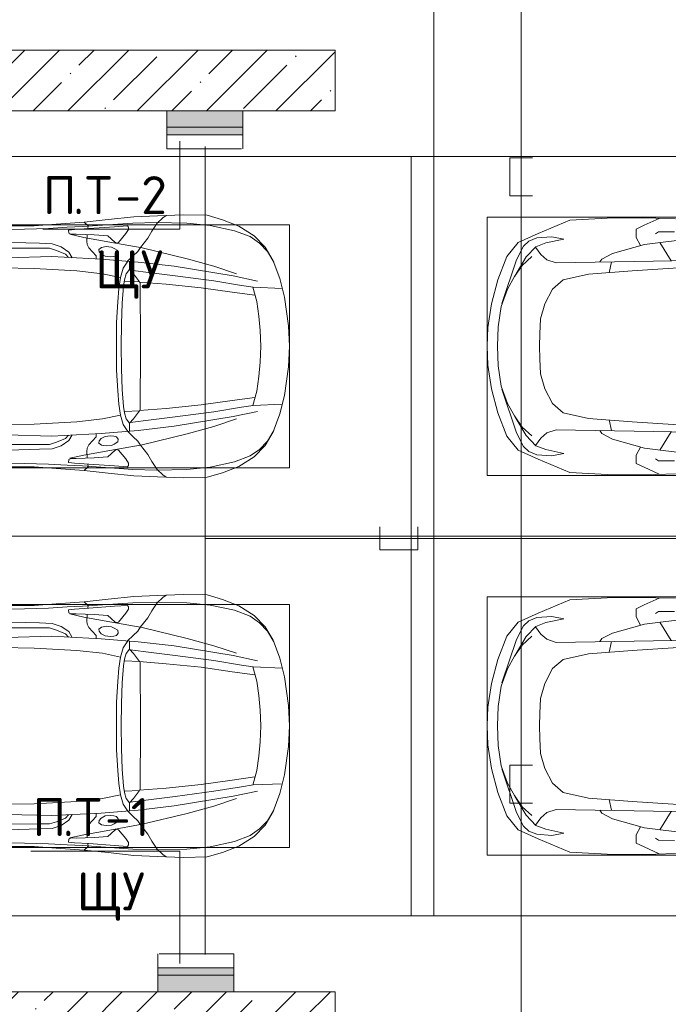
# Model space of a CAD drawing. Header units: millimetres. Extents: x -32229 to 169101, y -13689 to 125138.
# Tile 24 of 256: x -3241 to 1028, y 59167 to 65651. Entities that reach past the tile are written whole.
import ezdxf

# ---------------------------------------------------------------- set-up
doc = ezdxf.new("R2010")
doc.units = ezdxf.units.MM
for name, color, linetype, lineweight in [('A-____-NOTE-TEXT', 5, 'Continuous', 18), ('A-DETL-____-THIN', 7, 'Continuous', 9), ('A-DETL-GENF-OTLN', 7, 'Continuous', 18), ('A-FLOR-____-OTLN', 7, 'Continuous', 18), ('A-WALL-____-MCUT', 7, 'Continuous', 40), ('A-WALL-____-PATT', 7, 'Continuous', 40), ('C-PRKG-____-OTLN', 7, 'Continuous', 18), ('G-____-____-TEXT', 7, 'Continuous', 9)]:
    doc.layers.add(name, color=color, linetype=linetype, lineweight=lineweight)
doc.layers.add('A-DETL-____-OTLN', color=7, linetype='Continuous', lineweight=9, true_color=0x00a600)
doc.styles.add('ISOCPEUR', font='isocpeur.ttf', dxfattribs={"height": 250})
pattern_1 = [(45, (0, 0), (-228.0985, 228.0985), []), (45, (228.1, 0), (-228.0985, 228.0985), [403.225, -80.645, 6.706, -73.939])]

# ---------------------------------------------------------------- blocks, each defined once
blk = doc.blocks.new('АР_Машиноместо - 5300x2500_С-V8--01 ЭМ')
at = {"layer": 'A-DETL-GENF-OTLN', "color": 253, "lineweight": 13, "true_color": 0xaaaaaa}
for p, q in [((1250, 4800), (1126.4, 4794.1)), ((1250, 4800), (1373.6, 4794.1)), ((970.2, 4771.8), (812.7, 4729.4)), ((1126.4, 4794.1), (970.2, 4771.8)), ((1373.6, 4794.1), (1529.8, 4771.8)), ((1529.8, 4771.8), (1687.3, 4729.4)), ((659.1, 4669.9), (565.9, 4595.1)), ((812.7, 4729.4), (659.1, 4669.9)), ((680.7, 4606.5), (967, 4703.6)), ((988.2, 4706.7), (873.9, 4665.1)), ((1122.2, 4726.4), (988.2, 4706.7)), ((1250, 4731.7), (1122.2, 4726.4)), ((1250, 4731.7), (1377.8, 4726.4)), ((1377.8, 4726.4), (1511.8, 4706.7)), ((1511.8, 4706.7), (1626.1, 4665.1)), ((1819.3, 4606.5), (1533, 4703.6)), ((1687.3, 4729.4), (1840.9, 4669.9)), ((1840.9, 4669.9), (1934.1, 4595.1)), ((590.7, 4560.1), (680.7, 4606.5)), ((788.5, 4617.7), (661.8, 4543.1)), ((791.3, 4619.7), (717.1, 4568.9)), ((873.9, 4665.1), (791.3, 4619.7)), ((1626.1, 4665.1), (1708.7, 4619.7)), ((1708.7, 4619.7), (1782.9, 4568.9)), ((1711.5, 4617.7), (1838.2, 4543.1)), ((1909.3, 4560.1), (1819.3, 4606.5)), ((565.9, 4595.1), (507.1, 4462.6)), ((557.5, 4525.7), (590.7, 4560.1)), ((661.8, 4543.1), (594.6, 4479.3)), ((717.1, 4568.9), (659.6, 4505.3)), ((1782.9, 4568.9), (1840.4, 4505.3)), ((1838.2, 4543.1), (1905.4, 4479.3)), ((1942.5, 4525.7), (1909.3, 4560.1)), ((1934.1, 4595.1), (1992.9, 4462.6)), ((536.4, 4471.4), (557.5, 4525.7)), ((594.6, 4479.3), (569.5, 4413.1)), ((645, 4445.5), (597.3, 4481.4)), ((1855, 4445.5), (1902.7, 4481.4)), ((1905.4, 4479.3), (1930.5, 4413.1)), ((1963.6, 4471.4), (1942.5, 4525.7)), ((507.1, 4462.6), (419.6, 4254.2)), ((528.4, 4374.7), (536.4, 4471.4)), ((569.5, 4413.1), (543.7, 4295.1)), ((679.6, 4406.3), (645, 4445.5)), ((872.7, 4370.2), (970.5, 4419.3)), ((970.5, 4419.3), (1069.6, 4447.3)), ((1069.6, 4447.3), (1167.1, 4453.2)), ((1167.1, 4453.2), (1250, 4453.9)), ((1332.9, 4453.2), (1250, 4453.9)), ((1430.4, 4447.3), (1332.9, 4453.2)), ((1529.5, 4419.3), (1430.4, 4447.3)), ((1627.3, 4370.2), (1529.5, 4419.3)), ((1820.4, 4406.3), (1855, 4445.5)), ((1930.5, 4413.1), (1956.3, 4295.1)), ((1971.6, 4374.7), (1963.6, 4471.4)), ((1992.9, 4462.6), (2080.4, 4254.2)), ((543.7, 4295.1), (528.4, 4374.7)), ((699.7, 4345.5), (679.6, 4406.3)), ((689.3, 3705.5), (699.7, 4345.5)), ((812.5, 4298.9), (872.7, 4370.2)), ((1687.5, 4298.9), (1627.3, 4370.2)), ((1800.3, 4345.5), (1820.4, 4406.3)), ((1810.7, 3705.5), (1800.3, 4345.5)), ((1956.3, 4295.1), (1971.6, 4374.7)), ((774.4, 4132.9), (812.5, 4298.9)), ((1725.6, 4132.9), (1687.5, 4298.9)), ((419.6, 4254.2), (403.4, 3968)), ((2080.4, 4254.2), (2096.6, 3968)), ((752.2, 3845.6), (774.4, 4132.9)), ((1747.8, 3845.6), (1725.6, 4132.9)), ((638.7, 3975.4), (675.2, 4045.5)), ((675.2, 4045.5), (694.6, 4057.6)), ((1824.8, 4045.5), (1805.4, 4057.6)), ((1861.3, 3975.4), (1824.8, 4045.5)), ((403.4, 3968), (405.6, 3688.5)), ((578.7, 3762.9), (638.7, 3975.4)), ((1921.3, 3762.9), (1861.3, 3975.4)), ((2096.6, 3968), (2094.4, 3688.5)), ((731.2, 3507.6), (752.2, 3845.6)), ((1768.8, 3507.6), (1747.8, 3845.6)), ((408.2, 3667), (453.1, 3766.3)), ((453.1, 3766.3), (478.4, 3819.3)), ((478.4, 3819.3), (532.5, 3818.1)), ((530.9, 3374.8), (578.7, 3762.9)), ((532.5, 3818.1), (585.5, 3790.5)), ((1967.5, 3818.1), (1914.5, 3790.5)), ((1969.1, 3374.8), (1921.3, 3762.9)), ((2021.6, 3819.3), (1967.5, 3818.1)), ((2046.9, 3766.3), (2021.6, 3819.3)), ((2091.8, 3667), (2046.9, 3766.3)), ((678.7, 3159.5), (689.3, 3705.5)), ((1821.3, 3159.5), (1810.7, 3705.5)), ((405.6, 3688.5), (409.5, 3560)), ((495.5, 3566.1), (496.8, 3671.6)), ((496.8, 3671.6), (510.1, 3691.5)), ((687.1, 3588.8), (566.5, 3663.9)), ((1812.9, 3588.8), (1933.5, 3663.9)), ((2003.2, 3671.6), (1989.9, 3691.5)), ((2004.5, 3566.1), (2003.2, 3671.6)), ((2094.4, 3688.5), (2090.5, 3560))]:
    blk.add_line(p, q, dxfattribs=at)
at = {"layer": 'A-DETL-GENF-OTLN', "color": 254, "lineweight": 13, "true_color": 0xd4d4d4}
for p, q in [((694.6, 3980.4), (765.1, 3996.8)), ((1805.4, 3980.4), (1734.9, 3996.8))]:
    blk.add_line(p, q, dxfattribs=at)
at = {"layer": 'C-PRKG-____-OTLN', "color": 253, "lineweight": 13, "true_color": 0xaaaaaa}
for p, q in [((2500, 5300), (0, 5300)), ((0, 0), (0, 5300)), ((2500, 0), (2500, 5300)), ((400, 4800), (2100, 4800)), ((400, 500), (400, 4800)), ((2100, 500), (2100, 4800))]:
    blk.add_line(p, q, dxfattribs=at)
blk = doc.blocks.new('АР_Машиноместо - 4900x2400_М__5300х2500_-V11--01 ЭМ')
at = {"layer": 'A-DETL-GENF-OTLN', "color": 254, "lineweight": 13, "true_color": 0xd4d4d4}
for p, q in [((477.8, -2754.7), (483.3, -2571.4)), ((564.4, -2580.5), (571.6, -2853.3)), ((1935.6, -2580.5), (1928.4, -2853.3)), ((2022.2, -2754.7), (2016.7, -2571.4)), ((733.8, -2606.7), (737.8, -2818.3)), ((1766.2, -2606.7), (1762.2, -2818.3)), ((473.9, -2913.7), (477.8, -2754.7)), ((2026.1, -2913.7), (2022.2, -2754.7)), ((737.8, -2818.3), (752.8, -3099)), ((1762.2, -2818.3), (1747.2, -3099)), ((466.3, -3036.3), (473.9, -2913.7)), ((571.6, -2853.3), (575.7, -2937.4)), ((1928.4, -2853.3), (1924.3, -2937.4)), ((2033.7, -3036.3), (2026.1, -2913.7)), ((575.7, -2937.4), (595.2, -2997.9)), ((1924.3, -2937.4), (1904.8, -2997.9)), ((462, -3136.6), (466.3, -3036.3)), ((595.2, -2997.9), (629, -3048.1)), ((1904.8, -2997.9), (1871, -3048.1)), ((2038, -3136.6), (2033.7, -3036.3)), ((512.5, -3053.2), (532.7, -3145.9)), ((629, -3048.1), (666.7, -3069.7)), ((752.8, -3099), (771.7, -3268.5)), ((1747.2, -3099), (1728.3, -3268.5)), ((1871, -3048.1), (1833.3, -3069.7)), ((1987.5, -3053.2), (1967.3, -3145.9)), ((439.5, -3468.5), (462, -3136.6)), ((532.7, -3145.9), (564, -3316.2)), ((1967.3, -3145.9), (1936, -3316.2)), ((2060.5, -3468.5), (2038, -3136.6)), ((771.7, -3268.5), (797.1, -3388.2)), ((1728.3, -3268.5), (1702.9, -3388.2)), ((564, -3316.2), (602.3, -3530.2)), ((957.1, -3368.9), (870, -3377.1)), ((1093.5, -3360.7), (957.1, -3368.9)), ((1250, -3360.7), (1093.5, -3360.7)), ((1250, -3360.7), (1406.5, -3360.7)), ((1406.5, -3360.7), (1542.9, -3368.9)), ((1542.9, -3368.9), (1630, -3377.1)), ((1936, -3316.2), (1897.7, -3530.2)), ((734.6, -3405.8), (688.5, -3435.5)), ((797.1, -3388.2), (734.6, -3405.8)), ((870, -3377.1), (797.1, -3388.2)), ((1630, -3377.1), (1702.9, -3388.2)), ((1702.9, -3388.2), (1765.4, -3405.8)), ((1765.4, -3405.8), (1811.5, -3435.5)), ((434.2, -3623.7), (439.5, -3468.5)), ((749.1, -3450.8), (765.5, -3589.1)), ((1750.9, -3450.8), (1734.5, -3589.1)), ((2065.8, -3623.7), (2060.5, -3468.5)), ((602.3, -3530.2), (673.6, -3827.1)), ((695.7, -3502.8), (723.2, -3741.5)), ((1804.3, -3502.8), (1776.8, -3741.5)), ((1897.7, -3530.2), (1826.4, -3827.1)), ((438.6, -3823.4), (434.2, -3623.7)), ((765.5, -3589.1), (785.7, -3746.6)), ((1734.5, -3589.1), (1714.3, -3746.6)), ((2061.4, -3823.4), (2065.8, -3623.7)), ((723.2, -3741.5), (786.9, -4128.3)), ((785.7, -3746.6), (819.4, -4000.8)), ((1714.3, -3746.6), (1680.6, -4000.8)), ((1776.8, -3741.5), (1713.1, -4128.3)), ((454.7, -3976.8), (438.6, -3823.4)), ((2045.3, -3976.8), (2061.4, -3823.4)), ((673.6, -3827.1), (722.7, -4001.8)), ((1826.4, -3827.1), (1777.3, -4001.8)), ((488.6, -4138.1), (454.7, -3976.8)), ((722.7, -4001.8), (771.7, -4149.8)), ((819.4, -4000.8), (849, -4182.8)), ((1680.6, -4000.8), (1651, -4182.8)), ((1777.3, -4001.8), (1728.3, -4149.8)), ((2011.4, -4138.1), (2045.3, -3976.8)), ((527.8, -4239.8), (488.6, -4138.1)), ((786.9, -4128.3), (821.1, -4289.8)), ((1713.1, -4128.3), (1678.9, -4289.8)), ((1972.2, -4239.8), (2011.4, -4138.1)), ((849, -4182.8), (861.2, -4260.3)), ((1651, -4182.8), (1638.8, -4260.3)), ((571.5, -4303.1), (527.8, -4239.8)), ((1928.5, -4303.1), (1972.2, -4239.8)), ((625, -4354.8), (571.5, -4303.1)), ((1875, -4354.8), (1928.5, -4303.1)), ((696.3, -4395.8), (625, -4354.8)), ((1803.7, -4395.8), (1875, -4354.8))]:
    blk.add_line(p, q, dxfattribs=at)
at = {"layer": 'A-DETL-GENF-OTLN', "color": 253, "lineweight": 13, "true_color": 0xaaaaaa}
for p, q in [((604.4, -2850.8), (603.5, -2534.3)), ((1895.6, -2850.8), (1896.5, -2534.3)), ((456.1, -2818.3), (456.8, -2613.6)), ((667.8, -2638.3), (659.3, -2936)), ((1832.2, -2638.3), (1840.7, -2936)), ((2043.9, -2818.3), (2043.2, -2613.6)), ((446, -2964.8), (456.1, -2818.3)), ((604.4, -2919.4), (604.4, -2850.8)), ((1895.6, -2919.4), (1895.6, -2850.8)), ((2054, -2964.8), (2043.9, -2818.3)), ((432.8, -3149.3), (446, -2964.8)), ((618.7, -2966.7), (604.4, -2919.4)), ((643.6, -3024.6), (618.7, -2966.7)), ((659.3, -2936), (676.4, -3260.1)), ((1840.7, -2936), (1823.6, -3260.1)), ((1856.4, -3024.6), (1881.3, -2966.7)), ((1881.3, -2966.7), (1895.6, -2919.4)), ((2067.2, -3149.3), (2054, -2964.8)), ((485.6, -3046.1), (480.8, -3085)), ((504.5, -3046.6), (485.6, -3046.1)), ((512.2, -3061.4), (504.5, -3046.6)), ((665.1, -3046.1), (643.6, -3024.6)), ((1834.9, -3046.1), (1856.4, -3024.6)), ((1987.8, -3061.4), (1995.5, -3046.6)), ((1995.5, -3046.6), (2014.4, -3046.1)), ((2014.4, -3046.1), (2019.2, -3085)), ((480.8, -3085), (474.8, -3179.9)), ((510.9, -3094.6), (512.2, -3061.4)), ((515.3, -3213.7), (510.9, -3094.6)), ((1984.7, -3213.7), (1989.1, -3094.6)), ((1989.1, -3094.6), (1987.8, -3061.4)), ((2019.2, -3085), (2025.2, -3179.9)), ((415.7, -3305.9), (432.8, -3149.3)), ((456.9, -3174.2), (432.9, -3148.3)), ((475.2, -3173.5), (456.9, -3174.2)), ((558.4, -3165.4), (513.6, -3168)), ((579.5, -3167.7), (558.4, -3165.4)), ((601.7, -3179.4), (579.5, -3167.7)), ((1898.3, -3179.4), (1920.5, -3167.7)), ((1920.5, -3167.7), (1941.6, -3165.4)), ((1941.6, -3165.4), (1986.4, -3168)), ((2024.8, -3173.5), (2043.1, -3174.2)), ((2043.1, -3174.2), (2067.1, -3148.3)), ((2084.3, -3305.9), (2067.1, -3148.3)), ((474.8, -3179.9), (462.2, -3347.3)), ((522.2, -3303.2), (515.3, -3213.7)), ((654.5, -3228.1), (601.7, -3179.4)), ((674.6, -3227.6), (654.5, -3228.1)), ((1825.4, -3227.6), (1845.5, -3228.1)), ((1845.5, -3228.1), (1898.3, -3179.4)), ((1977.8, -3303.2), (1984.7, -3213.7)), ((2025.2, -3179.9), (2037.8, -3347.3)), ((397.1, -3474.2), (415.7, -3305.9)), ((564.6, -3349.7), (522.2, -3303.2)), ((599.8, -3262.3), (593.6, -3292.5)), ((593.6, -3292.5), (597.1, -3327.4)), ((612.1, -3245.7), (599.8, -3262.3)), ((626.8, -3246.1), (612.1, -3245.7)), ((643.2, -3259.9), (626.8, -3246.1)), ((657.2, -3286.3), (643.2, -3259.9)), ((661.1, -3321.2), (657.2, -3286.3)), ((676.4, -3260.1), (695.7, -3502.8)), ((1823.6, -3260.1), (1804.3, -3502.8)), ((1838.9, -3321.2), (1842.8, -3286.3)), ((1842.8, -3286.3), (1856.8, -3259.9)), ((1856.8, -3259.9), (1873.2, -3246.1)), ((1873.2, -3246.1), (1887.9, -3245.7)), ((1887.9, -3245.7), (1900.2, -3262.3)), ((1900.2, -3262.3), (1906.4, -3292.5)), ((1906.4, -3292.5), (1902.9, -3327.4)), ((1935.4, -3349.7), (1977.8, -3303.2)), ((2102.9, -3474.2), (2084.3, -3305.9)), ((462.2, -3347.3), (456.6, -3434.5)), ((569.7, -3360.7), (564.6, -3349.7)), ((566.8, -3375.1), (569.7, -3360.7)), ((597.1, -3327.4), (605.2, -3346.8)), ((605.2, -3346.8), (620, -3369.3)), ((620, -3369.3), (638.7, -3372.5)), ((638.7, -3372.5), (654.1, -3360.7)), ((654.1, -3360.7), (658.7, -3344.5)), ((658.7, -3344.5), (661.1, -3321.2)), ((1841.3, -3344.5), (1838.9, -3321.2)), ((1845.9, -3360.7), (1841.3, -3344.5)), ((1861.3, -3372.5), (1845.9, -3360.7)), ((1880, -3369.3), (1861.3, -3372.5)), ((1894.8, -3346.8), (1880, -3369.3)), ((1902.9, -3327.4), (1894.8, -3346.8)), ((1930.3, -3360.7), (1935.4, -3349.7)), ((1933.2, -3375.1), (1930.3, -3360.7)), ((2037.8, -3347.3), (2043.4, -3434.5)), ((456.6, -3434.5), (466.2, -3441.1)), ((481.5, -3439.1), (508, -3422.8)), ((508, -3422.8), (566.8, -3375.1)), ((690.2, -3433.7), (654.7, -3470.4)), ((773, -3424.2), (744.1, -3447.2)), ((811.1, -3414.8), (773, -3424.2)), ((853.3, -3407.2), (811.1, -3414.8)), ((825.6, -3512.1), (821, -3413)), ((965.3, -3397.8), (853.3, -3407.2)), ((1102.5, -3394.3), (965.3, -3397.8)), ((1250, -3391.3), (1102.5, -3394.3)), ((1250, -3391.3), (1397.5, -3394.3)), ((1397.5, -3394.3), (1534.7, -3397.8)), ((1534.7, -3397.8), (1646.7, -3407.2)), ((1646.7, -3407.2), (1688.9, -3414.8)), ((1674.4, -3512.1), (1679, -3413)), ((1688.9, -3414.8), (1727, -3424.2)), ((1727, -3424.2), (1755.7, -3447)), ((1809.8, -3433.7), (1845.3, -3470.4)), ((1992, -3422.8), (1933.2, -3375.1)), ((2018.5, -3439.1), (1992, -3422.8)), ((2043.4, -3434.5), (2033.8, -3441.1)), ((390.2, -3630), (397.1, -3474.2)), ((466.2, -3441.1), (481.5, -3439.1)), ((624.9, -3501.2), (598.3, -3518.6)), ((654.7, -3470.4), (624.9, -3501.2)), ((744.1, -3447.2), (691.3, -3447.2)), ((744.3, -3447), (773.2, -3472.4)), ((773.2, -3472.4), (825.6, -3512.1)), ((1726.8, -3472.4), (1674.4, -3512.1)), ((1755.7, -3447), (1726.8, -3472.4)), ((1755.7, -3447.2), (1808.7, -3447.2)), ((1845.3, -3470.4), (1875.1, -3501.2)), ((1875.1, -3501.2), (1901.7, -3518.6)), ((2033.8, -3441.1), (2018.5, -3439.1)), ((2109.8, -3630), (2102.9, -3474.2)), ((598.3, -3518.6), (537.9, -3567)), ((840.1, -3687.8), (826.6, -3509.6)), ((1250, -3520.1), (827.2, -3517.2)), ((1250, -3520.1), (1672.8, -3517.2)), ((1659.9, -3687.8), (1673.4, -3509.6)), ((1901.7, -3518.6), (1962.1, -3567)), ((384, -3802.9), (390.2, -3630)), ((438.6, -3629.8), (403.8, -3665.5)), ((491.4, -3594.2), (438.6, -3629.8)), ((537.9, -3567), (491.4, -3594.2)), ((1962.1, -3567), (2008.6, -3594.2)), ((2008.6, -3594.2), (2061.4, -3629.8)), ((2061.4, -3629.8), (2096.2, -3665.5)), ((2116, -3802.9), (2109.8, -3630)), ((403.8, -3665.5), (388.1, -3688.4)), ((863.9, -3917.5), (840.1, -3687.8)), ((1636.1, -3917.5), (1659.9, -3687.8)), ((2096.2, -3665.5), (2111.9, -3688.4)), ((387.4, -3958.4), (384, -3802.9)), ((2112.6, -3958.4), (2116, -3802.9)), ((893.6, -4121.6), (863.9, -3917.5)), ((1606.4, -4121.6), (1636.1, -3917.5)), ((416.4, -4059.2), (387.4, -3958.4)), ((2083.6, -4059.2), (2112.6, -3958.4)), ((458.6, -4167), (416.4, -4059.2)), ((2041.4, -4167), (2083.6, -4059.2)), ((914, -4272.5), (893.6, -4121.6)), ((1586, -4272.5), (1606.4, -4121.6)), ((522.5, -4267.9), (458.6, -4167)), ((1977.5, -4267.9), (2041.4, -4167)), ((596.3, -4340.6), (522.5, -4267.9)), ((955.5, -4283.9), (861, -4259.4)), ((861.2, -4260.3), (869.3, -4451.1)), ((1544.5, -4283.9), (1639, -4259.4)), ((1638.8, -4260.3), (1630.7, -4451.1)), ((1903.7, -4340.6), (1977.5, -4267.9)), ((686, -4391.6), (596.3, -4340.6)), ((1050.4, -4297.3), (955.5, -4283.9)), ((1146, -4306.7), (1050.4, -4297.3)), ((1250, -4312), (1146, -4306.7)), ((1250, -4312), (1354, -4306.7)), ((1354, -4306.7), (1449.6, -4297.3)), ((1449.6, -4297.3), (1544.5, -4283.9)), ((1814, -4391.6), (1903.7, -4340.6)), ((804.4, -4436.7), (686, -4391.6)), ((1695.6, -4436.7), (1814, -4391.6)), ((927, -4466.6), (804.4, -4436.7)), ((1114.6, -4493), (927, -4466.6)), ((1385.4, -4493), (1573, -4466.6)), ((1573, -4466.6), (1695.6, -4436.7)), ((1250, -4500), (1114.6, -4493)), ((1250, -4500), (1385.4, -4493))]:
    blk.add_line(p, q, dxfattribs=at)
at = {"layer": 'C-PRKG-____-OTLN', "color": 253, "lineweight": 13, "true_color": 0xaaaaaa}
for p, q in [((0, 0), (0, -5300)), ((2500, 0), (2500, -5300)), ((450, -800), (450, -4500)), ((2050, -800), (2050, -4500)), ((450, -4500), (2050, -4500)), ((2500, -5300), (0, -5300))]:
    blk.add_line(p, q, dxfattribs=at)
blk = doc.blocks.new('АР_Машиноместо - 5300x2500_С-V10--01 ЭМ')
at = {"layer": 'A-DETL-GENF-OTLN', "color": 253, "lineweight": 13, "true_color": 0xaaaaaa}
for p, q in [((678.7, -3159.5), (689.3, -3705.5)), ((1821.3, -3159.5), (1810.7, -3705.5)), ((530.9, -3374.8), (578.7, -3762.9)), ((1969.1, -3374.8), (1921.3, -3762.9)), ((405.6, -3688.5), (409.5, -3560)), ((495.5, -3566.1), (496.8, -3671.6)), ((731.2, -3507.6), (752.2, -3845.6)), ((1768.8, -3507.6), (1747.8, -3845.6)), ((2004.5, -3566.1), (2003.2, -3671.6)), ((2094.4, -3688.5), (2090.5, -3560)), ((687.1, -3588.8), (566.5, -3663.9)), ((1812.9, -3588.8), (1933.5, -3663.9)), ((403.4, -3968), (405.6, -3688.5)), ((408.2, -3667), (453.1, -3766.3)), ((496.8, -3671.6), (510.1, -3691.5)), ((2003.2, -3671.6), (1989.9, -3691.5)), ((2091.8, -3667), (2046.9, -3766.3)), ((2096.6, -3968), (2094.4, -3688.5)), ((689.3, -3705.5), (699.7, -4345.5)), ((1810.7, -3705.5), (1800.3, -4345.5)), ((453.1, -3766.3), (478.4, -3819.3)), ((478.4, -3819.3), (532.5, -3818.1)), ((532.5, -3818.1), (585.5, -3790.5)), ((578.7, -3762.9), (638.7, -3975.4)), ((1921.3, -3762.9), (1861.3, -3975.4)), ((1967.5, -3818.1), (1914.5, -3790.5)), ((2021.6, -3819.3), (1967.5, -3818.1)), ((2046.9, -3766.3), (2021.6, -3819.3)), ((752.2, -3845.6), (774.4, -4132.9)), ((1747.8, -3845.6), (1725.6, -4132.9)), ((419.6, -4254.2), (403.4, -3968)), ((638.7, -3975.4), (675.2, -4045.5)), ((1861.3, -3975.4), (1824.8, -4045.5)), ((2080.4, -4254.2), (2096.6, -3968)), ((675.2, -4045.5), (694.6, -4057.6)), ((1824.8, -4045.5), (1805.4, -4057.6)), ((774.4, -4132.9), (812.5, -4298.9)), ((1725.6, -4132.9), (1687.5, -4298.9)), ((507.1, -4462.6), (419.6, -4254.2)), ((1992.9, -4462.6), (2080.4, -4254.2)), ((543.7, -4295.1), (528.4, -4374.7)), ((569.5, -4413.1), (543.7, -4295.1)), ((812.5, -4298.9), (872.7, -4370.2)), ((1687.5, -4298.9), (1627.3, -4370.2)), ((1930.5, -4413.1), (1956.3, -4295.1)), ((1956.3, -4295.1), (1971.6, -4374.7)), ((528.4, -4374.7), (536.4, -4471.4)), ((679.6, -4406.3), (645, -4445.5)), ((699.7, -4345.5), (679.6, -4406.3)), ((872.7, -4370.2), (970.5, -4419.3)), ((1627.3, -4370.2), (1529.5, -4419.3)), ((1800.3, -4345.5), (1820.4, -4406.3)), ((1820.4, -4406.3), (1855, -4445.5)), ((1971.6, -4374.7), (1963.6, -4471.4)), ((565.9, -4595.1), (507.1, -4462.6)), ((536.4, -4471.4), (557.5, -4525.7)), ((594.6, -4479.3), (569.5, -4413.1)), ((645, -4445.5), (597.3, -4481.4)), ((970.5, -4419.3), (1069.6, -4447.3)), ((1069.6, -4447.3), (1167.1, -4453.2)), ((1167.1, -4453.2), (1250, -4453.9)), ((1332.9, -4453.2), (1250, -4453.9)), ((1430.4, -4447.3), (1332.9, -4453.2)), ((1529.5, -4419.3), (1430.4, -4447.3)), ((1855, -4445.5), (1902.7, -4481.4)), ((1905.4, -4479.3), (1930.5, -4413.1)), ((1934.1, -4595.1), (1992.9, -4462.6)), ((1963.6, -4471.4), (1942.5, -4525.7)), ((557.5, -4525.7), (590.7, -4560.1)), ((661.8, -4543.1), (594.6, -4479.3)), ((717.1, -4568.9), (659.6, -4505.3)), ((1782.9, -4568.9), (1840.4, -4505.3)), ((1838.2, -4543.1), (1905.4, -4479.3)), ((1942.5, -4525.7), (1909.3, -4560.1)), ((659.1, -4669.9), (565.9, -4595.1)), ((590.7, -4560.1), (680.7, -4606.5)), ((788.5, -4617.7), (661.8, -4543.1)), ((791.3, -4619.7), (717.1, -4568.9)), ((1708.7, -4619.7), (1782.9, -4568.9)), ((1711.5, -4617.7), (1838.2, -4543.1)), ((1909.3, -4560.1), (1819.3, -4606.5)), ((1840.9, -4669.9), (1934.1, -4595.1)), ((680.7, -4606.5), (967, -4703.6)), ((873.9, -4665.1), (791.3, -4619.7)), ((988.2, -4706.7), (873.9, -4665.1)), ((1511.8, -4706.7), (1626.1, -4665.1)), ((1819.3, -4606.5), (1533, -4703.6)), ((1626.1, -4665.1), (1708.7, -4619.7)), ((812.7, -4729.4), (659.1, -4669.9)), ((970.2, -4771.8), (812.7, -4729.4)), ((1122.2, -4726.4), (988.2, -4706.7)), ((1250, -4731.7), (1122.2, -4726.4)), ((1250, -4731.7), (1377.8, -4726.4)), ((1377.8, -4726.4), (1511.8, -4706.7)), ((1529.8, -4771.8), (1687.3, -4729.4)), ((1687.3, -4729.4), (1840.9, -4669.9)), ((1126.4, -4794.1), (970.2, -4771.8)), ((1250, -4800), (1126.4, -4794.1)), ((1250, -4800), (1373.6, -4794.1)), ((1373.6, -4794.1), (1529.8, -4771.8))]:
    blk.add_line(p, q, dxfattribs=at)
at = {"layer": 'A-DETL-GENF-OTLN', "color": 254, "lineweight": 13, "true_color": 0xd4d4d4}
for p, q in [((694.6, -3980.4), (765.1, -3996.8)), ((1805.4, -3980.4), (1734.9, -3996.8))]:
    blk.add_line(p, q, dxfattribs=at)
at = {"layer": 'C-PRKG-____-OTLN', "color": 253, "lineweight": 13, "true_color": 0xaaaaaa}
for p, q in [((0, 0), (0, -5300)), ((2500, 0), (2500, -5300)), ((400, -500), (400, -4800)), ((2100, -500), (2100, -4800)), ((400, -4800), (2100, -4800)), ((2500, -5300), (0, -5300))]:
    blk.add_line(p, q, dxfattribs=at)
blk = doc.blocks.new('АР_Машиноместо - 4900x2400_М__5300х2500_-3113489--01 ЭМ')
at = {"layer": 'A-DETL-GENF-OTLN', "color": 253, "lineweight": 13, "true_color": 0xaaaaaa}
for p, q in [((1114.6, 4493), (927, 4466.6)), ((1250, 4500), (1114.6, 4493)), ((1250, 4500), (1385.4, 4493)), ((1385.4, 4493), (1573, 4466.6)), ((804.4, 4436.7), (686, 4391.6)), ((927, 4466.6), (804.4, 4436.7)), ((861.2, 4260.3), (869.3, 4451.1)), ((1573, 4466.6), (1695.6, 4436.7)), ((1638.8, 4260.3), (1630.7, 4451.1)), ((1695.6, 4436.7), (1814, 4391.6)), ((686, 4391.6), (596.3, 4340.6)), ((1814, 4391.6), (1903.7, 4340.6)), ((596.3, 4340.6), (522.5, 4267.9)), ((955.5, 4283.9), (861, 4259.4)), ((1050.4, 4297.3), (955.5, 4283.9)), ((1146, 4306.7), (1050.4, 4297.3)), ((1250, 4312), (1146, 4306.7)), ((1250, 4312), (1354, 4306.7)), ((1354, 4306.7), (1449.6, 4297.3)), ((1449.6, 4297.3), (1544.5, 4283.9)), ((1544.5, 4283.9), (1639, 4259.4)), ((1903.7, 4340.6), (1977.5, 4267.9)), ((522.5, 4267.9), (458.6, 4167)), ((914, 4272.5), (893.6, 4121.6)), ((1586, 4272.5), (1606.4, 4121.6)), ((1977.5, 4267.9), (2041.4, 4167)), ((458.6, 4167), (416.4, 4059.2)), ((2041.4, 4167), (2083.6, 4059.2)), ((893.6, 4121.6), (863.9, 3917.5)), ((1606.4, 4121.6), (1636.1, 3917.5)), ((416.4, 4059.2), (387.4, 3958.4)), ((2083.6, 4059.2), (2112.6, 3958.4)), ((387.4, 3958.4), (384, 3802.9)), ((2112.6, 3958.4), (2116, 3802.9)), ((863.9, 3917.5), (840.1, 3687.8)), ((1636.1, 3917.5), (1659.9, 3687.8)), ((384, 3802.9), (390.2, 3630)), ((2116, 3802.9), (2109.8, 3630)), ((403.8, 3665.5), (388.1, 3688.4)), ((438.6, 3629.8), (403.8, 3665.5)), ((840.1, 3687.8), (826.6, 3509.6)), ((1659.9, 3687.8), (1673.4, 3509.6)), ((2061.4, 3629.8), (2096.2, 3665.5)), ((2096.2, 3665.5), (2111.9, 3688.4)), ((390.2, 3630), (397.1, 3474.2)), ((491.4, 3594.2), (438.6, 3629.8)), ((537.9, 3567), (491.4, 3594.2)), ((598.3, 3518.6), (537.9, 3567)), ((1901.7, 3518.6), (1962.1, 3567)), ((1962.1, 3567), (2008.6, 3594.2)), ((2008.6, 3594.2), (2061.4, 3629.8)), ((2109.8, 3630), (2102.9, 3474.2)), ((624.9, 3501.2), (598.3, 3518.6)), ((676.4, 3260.1), (695.7, 3502.8)), ((773.2, 3472.4), (825.6, 3512.1)), ((825.6, 3512.1), (821, 3413)), ((1250, 3520.1), (827.2, 3517.2)), ((1250, 3520.1), (1672.8, 3517.2)), ((1674.4, 3512.1), (1679, 3413)), ((1726.8, 3472.4), (1674.4, 3512.1)), ((1823.6, 3260.1), (1804.3, 3502.8)), ((1875.1, 3501.2), (1901.7, 3518.6)), ((397.1, 3474.2), (415.7, 3305.9)), ((456.6, 3434.5), (466.2, 3441.1)), ((466.2, 3441.1), (481.5, 3439.1)), ((481.5, 3439.1), (508, 3422.8)), ((654.7, 3470.4), (624.9, 3501.2)), ((690.2, 3433.7), (654.7, 3470.4)), ((744.1, 3447.2), (691.3, 3447.2)), ((773, 3424.2), (744.1, 3447.2)), ((744.3, 3447), (773.2, 3472.4)), ((1755.7, 3447), (1726.8, 3472.4)), ((1727, 3424.2), (1755.7, 3447)), ((1755.7, 3447.2), (1808.7, 3447.2)), ((1809.8, 3433.7), (1845.3, 3470.4)), ((1845.3, 3470.4), (1875.1, 3501.2)), ((2018.5, 3439.1), (1992, 3422.8)), ((2033.8, 3441.1), (2018.5, 3439.1)), ((2043.4, 3434.5), (2033.8, 3441.1)), ((2102.9, 3474.2), (2084.3, 3305.9)), ((462.2, 3347.3), (456.6, 3434.5)), ((508, 3422.8), (566.8, 3375.1)), ((566.8, 3375.1), (569.7, 3360.7)), ((620, 3369.3), (638.7, 3372.5)), ((638.7, 3372.5), (654.1, 3360.7)), ((811.1, 3414.8), (773, 3424.2)), ((853.3, 3407.2), (811.1, 3414.8)), ((965.3, 3397.8), (853.3, 3407.2)), ((1102.5, 3394.3), (965.3, 3397.8)), ((1250, 3391.3), (1102.5, 3394.3)), ((1250, 3391.3), (1397.5, 3394.3)), ((1397.5, 3394.3), (1534.7, 3397.8)), ((1534.7, 3397.8), (1646.7, 3407.2)), ((1646.7, 3407.2), (1688.9, 3414.8)), ((1688.9, 3414.8), (1727, 3424.2)), ((1861.3, 3372.5), (1845.9, 3360.7)), ((1880, 3369.3), (1861.3, 3372.5)), ((1933.2, 3375.1), (1930.3, 3360.7)), ((1992, 3422.8), (1933.2, 3375.1)), ((2037.8, 3347.3), (2043.4, 3434.5)), ((474.8, 3179.9), (462.2, 3347.3)), ((564.6, 3349.7), (522.2, 3303.2)), ((569.7, 3360.7), (564.6, 3349.7)), ((593.6, 3292.5), (597.1, 3327.4)), ((597.1, 3327.4), (605.2, 3346.8)), ((605.2, 3346.8), (620, 3369.3)), ((654.1, 3360.7), (658.7, 3344.5)), ((661.1, 3321.2), (657.2, 3286.3)), ((658.7, 3344.5), (661.1, 3321.2)), ((1841.3, 3344.5), (1838.9, 3321.2)), ((1838.9, 3321.2), (1842.8, 3286.3)), ((1845.9, 3360.7), (1841.3, 3344.5)), ((1894.8, 3346.8), (1880, 3369.3)), ((1902.9, 3327.4), (1894.8, 3346.8)), ((1906.4, 3292.5), (1902.9, 3327.4)), ((1930.3, 3360.7), (1935.4, 3349.7)), ((1935.4, 3349.7), (1977.8, 3303.2)), ((2025.2, 3179.9), (2037.8, 3347.3)), ((415.7, 3305.9), (432.8, 3149.3)), ((522.2, 3303.2), (515.3, 3213.7)), ((599.8, 3262.3), (593.6, 3292.5)), ((612.1, 3245.7), (599.8, 3262.3)), ((626.8, 3246.1), (612.1, 3245.7)), ((643.2, 3259.9), (626.8, 3246.1)), ((657.2, 3286.3), (643.2, 3259.9)), ((659.3, 2936), (676.4, 3260.1)), ((1840.7, 2936), (1823.6, 3260.1)), ((1842.8, 3286.3), (1856.8, 3259.9)), ((1856.8, 3259.9), (1873.2, 3246.1)), ((1873.2, 3246.1), (1887.9, 3245.7)), ((1887.9, 3245.7), (1900.2, 3262.3)), ((1900.2, 3262.3), (1906.4, 3292.5)), ((1977.8, 3303.2), (1984.7, 3213.7)), ((2084.3, 3305.9), (2067.1, 3148.3)), ((480.8, 3085), (474.8, 3179.9)), ((515.3, 3213.7), (510.9, 3094.6)), ((601.7, 3179.4), (579.5, 3167.7)), ((654.5, 3228.1), (601.7, 3179.4)), ((674.6, 3227.6), (654.5, 3228.1)), ((1825.4, 3227.6), (1845.5, 3228.1)), ((1845.5, 3228.1), (1898.3, 3179.4)), ((1898.3, 3179.4), (1920.5, 3167.7)), ((1984.7, 3213.7), (1989.1, 3094.6)), ((2019.2, 3085), (2025.2, 3179.9)), ((432.8, 3149.3), (446, 2964.8)), ((456.9, 3174.2), (432.9, 3148.3)), ((475.2, 3173.5), (456.9, 3174.2)), ((558.4, 3165.4), (513.6, 3168)), ((579.5, 3167.7), (558.4, 3165.4)), ((1920.5, 3167.7), (1941.6, 3165.4)), ((1941.6, 3165.4), (1986.4, 3168)), ((2024.8, 3173.5), (2043.1, 3174.2)), ((2043.1, 3174.2), (2067.1, 3148.3)), ((2067.2, 3149.3), (2054, 2964.8)), ((485.6, 3046.1), (480.8, 3085)), ((512.2, 3061.4), (504.5, 3046.6)), ((510.9, 3094.6), (512.2, 3061.4)), ((1989.1, 3094.6), (1987.8, 3061.4)), ((1987.8, 3061.4), (1995.5, 3046.6)), ((2014.4, 3046.1), (2019.2, 3085)), ((504.5, 3046.6), (485.6, 3046.1)), ((643.6, 3024.6), (618.7, 2966.7)), ((665.1, 3046.1), (643.6, 3024.6)), ((1834.9, 3046.1), (1856.4, 3024.6)), ((1856.4, 3024.6), (1881.3, 2966.7)), ((1995.5, 3046.6), (2014.4, 3046.1)), ((446, 2964.8), (456.1, 2818.3)), ((618.7, 2966.7), (604.4, 2919.4)), ((604.4, 2919.4), (604.4, 2850.8)), ((667.8, 2638.3), (659.3, 2936)), ((1832.2, 2638.3), (1840.7, 2936)), ((1881.3, 2966.7), (1895.6, 2919.4)), ((1895.6, 2919.4), (1895.6, 2850.8)), ((2054, 2964.8), (2043.9, 2818.3)), ((456.1, 2818.3), (456.8, 2613.6)), ((604.4, 2850.8), (603.5, 2534.3)), ((1895.6, 2850.8), (1896.5, 2534.3)), ((2043.9, 2818.3), (2043.2, 2613.6))]:
    blk.add_line(p, q, dxfattribs=at)
at = {"layer": 'A-DETL-GENF-OTLN', "color": 254, "lineweight": 13, "true_color": 0xd4d4d4}
for p, q in [((625, 4354.8), (571.5, 4303.1)), ((696.3, 4395.8), (625, 4354.8)), ((1803.7, 4395.8), (1875, 4354.8)), ((1875, 4354.8), (1928.5, 4303.1)), ((571.5, 4303.1), (527.8, 4239.8)), ((786.9, 4128.3), (821.1, 4289.8)), ((1713.1, 4128.3), (1678.9, 4289.8)), ((1928.5, 4303.1), (1972.2, 4239.8)), ((527.8, 4239.8), (488.6, 4138.1)), ((849, 4182.8), (861.2, 4260.3)), ((1651, 4182.8), (1638.8, 4260.3)), ((1972.2, 4239.8), (2011.4, 4138.1)), ((819.4, 4000.8), (849, 4182.8)), ((1680.6, 4000.8), (1651, 4182.8)), ((488.6, 4138.1), (454.7, 3976.8)), ((722.7, 4001.8), (771.7, 4149.8)), ((723.2, 3741.5), (786.9, 4128.3)), ((1776.8, 3741.5), (1713.1, 4128.3)), ((1777.3, 4001.8), (1728.3, 4149.8)), ((2011.4, 4138.1), (2045.3, 3976.8)), ((454.7, 3976.8), (438.6, 3823.4)), ((673.6, 3827.1), (722.7, 4001.8)), ((785.7, 3746.6), (819.4, 4000.8)), ((1714.3, 3746.6), (1680.6, 4000.8)), ((1826.4, 3827.1), (1777.3, 4001.8)), ((2045.3, 3976.8), (2061.4, 3823.4)), ((602.3, 3530.2), (673.6, 3827.1)), ((1897.7, 3530.2), (1826.4, 3827.1)), ((438.6, 3823.4), (434.2, 3623.7)), ((2061.4, 3823.4), (2065.8, 3623.7)), ((695.7, 3502.8), (723.2, 3741.5)), ((765.5, 3589.1), (785.7, 3746.6)), ((1734.5, 3589.1), (1714.3, 3746.6)), ((1804.3, 3502.8), (1776.8, 3741.5)), ((434.2, 3623.7), (439.5, 3468.5)), ((749.1, 3450.8), (765.5, 3589.1)), ((1750.9, 3450.8), (1734.5, 3589.1)), ((2065.8, 3623.7), (2060.5, 3468.5)), ((564, 3316.2), (602.3, 3530.2)), ((1936, 3316.2), (1897.7, 3530.2)), ((439.5, 3468.5), (462, 3136.6)), ((2060.5, 3468.5), (2038, 3136.6)), ((734.6, 3405.8), (688.5, 3435.5)), ((797.1, 3388.2), (734.6, 3405.8)), ((771.7, 3268.5), (797.1, 3388.2)), ((870, 3377.1), (797.1, 3388.2)), ((957.1, 3368.9), (870, 3377.1)), ((1542.9, 3368.9), (1630, 3377.1)), ((1630, 3377.1), (1702.9, 3388.2)), ((1702.9, 3388.2), (1765.4, 3405.8)), ((1728.3, 3268.5), (1702.9, 3388.2)), ((1765.4, 3405.8), (1811.5, 3435.5)), ((532.7, 3145.9), (564, 3316.2)), ((1093.5, 3360.7), (957.1, 3368.9)), ((1250, 3360.7), (1093.5, 3360.7)), ((1250, 3360.7), (1406.5, 3360.7)), ((1406.5, 3360.7), (1542.9, 3368.9)), ((1967.3, 3145.9), (1936, 3316.2)), ((752.8, 3099), (771.7, 3268.5)), ((1747.2, 3099), (1728.3, 3268.5)), ((462, 3136.6), (466.3, 3036.3)), ((512.5, 3053.2), (532.7, 3145.9)), ((1987.5, 3053.2), (1967.3, 3145.9)), ((2038, 3136.6), (2033.7, 3036.3)), ((595.2, 2997.9), (629, 3048.1)), ((629, 3048.1), (666.7, 3069.7)), ((737.8, 2818.3), (752.8, 3099)), ((1762.2, 2818.3), (1747.2, 3099)), ((1871, 3048.1), (1833.3, 3069.7)), ((1904.8, 2997.9), (1871, 3048.1)), ((466.3, 3036.3), (473.9, 2913.7)), ((575.7, 2937.4), (595.2, 2997.9)), ((1924.3, 2937.4), (1904.8, 2997.9)), ((2033.7, 3036.3), (2026.1, 2913.7)), ((571.6, 2853.3), (575.7, 2937.4)), ((1928.4, 2853.3), (1924.3, 2937.4)), ((473.9, 2913.7), (477.8, 2754.7)), ((564.4, 2580.5), (571.6, 2853.3)), ((1935.6, 2580.5), (1928.4, 2853.3)), ((2026.1, 2913.7), (2022.2, 2754.7)), ((733.8, 2606.7), (737.8, 2818.3)), ((1766.2, 2606.7), (1762.2, 2818.3)), ((477.8, 2754.7), (483.3, 2571.4)), ((2022.2, 2754.7), (2016.7, 2571.4))]:
    blk.add_line(p, q, dxfattribs=at)
at = {"layer": 'C-PRKG-____-OTLN', "color": 253, "lineweight": 13, "true_color": 0xaaaaaa}
for p, q in [((2500, 5300), (0, 5300)), ((0, 0), (0, 5300)), ((2500, 0), (2500, 5300)), ((450, 4500), (2050, 4500)), ((450, 800), (450, 4500)), ((2050, 800), (2050, 4500))]:
    blk.add_line(p, q, dxfattribs=at)
blk = doc.blocks.new('Наметкина 10_РД_АР_П_отсоединено_rvt-1--01 ЭМ')
at = {"layer": 'A-WALL-____-PATT', "lineweight": 5, "true_color": 0xaaaaaa}
h = blk.add_hatch(dxfattribs=at)
h.set_pattern_fill('FP_1', color=253, style=0, pattern_type=2)
h.set_pattern_definition(pattern_1)
h.paths.add_polyline_path([(-3500.5, 65050), (-1164.7, 65050), (-1164.7, 65450), (-6264.7, 65450), (-6264.7, 65050)])
h = blk.add_hatch(dxfattribs=at)
h.set_pattern_fill('FP_1', color=253, style=0, pattern_type=2)
h.set_pattern_definition(pattern_1)
h.paths.add_polyline_path([(-3614.7, 58850), (-1164.7, 58850), (-1164.7, 59250), (-6264.7, 59250), (-6264.7, 58850), (-3704.7, 58850)])
at = {"layer": 'A-FLOR-____-OTLN', "color": 253, "lineweight": 13, "true_color": 0xaaaaaa}
for p, q in [((-514.7, 63600), (-514.7, 67160)), ((-514.7, 59750), (-514.7, 63600)), ((5235.3, 59750), (-6264.7, 59750))]:
    blk.add_line(p, q, dxfattribs=at)
at = {"layer": 'A-WALL-____-MCUT', "color": 253, "lineweight": 13, "true_color": 0xaaaaaa}
for p, q in [((-1164.7, 65450), (-6264.7, 65450)), ((-1164.7, 65050), (-1164.7, 65450)), ((-6264.7, 65050), (-2272.3, 65050)), ((-1771.4, 65050), (-1164.7, 65050)), ((-2332, 59250), (-6264.7, 59250)), ((-1164.7, 59250), (-1831, 59250)), ((-1164.7, 58850), (-1164.7, 59250))]:
    blk.add_line(p, q, dxfattribs=at)
at = {"layer": 'C-PRKG-____-OTLN', "color": 253, "lineweight": 13, "true_color": 0xaaaaaa}
for name, p, rotation in [('АР_Машиноместо - 4900x2400_М__5300х2500_-V11--01 ЭМ', (-5964.7, 62250), 90.00000000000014), ('АР_Машиноместо - 5300x2500_С-V8--01 ЭМ', (4635.3, 62250), 89.99999999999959), ('АР_Машиноместо - 4900x2400_М__5300х2500_-3113489--01 ЭМ', (-5964.7, 62250), 269.999999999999), ('АР_Машиноместо - 5300x2500_С-V10--01 ЭМ', (4635.3, 62250), 269.9999999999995)]:
    blk.add_blockref(name, p, dxfattribs=dict(at, rotation=rotation))

msp = doc.modelspace()

# ---------------------------------------------------------------- hatches: boundary and pattern name
at = {"layer": 'A-____-NOTE-TEXT', "lineweight": 5, "true_color": 0x0000ff}
for points in [[(-1771.4, 64893), (-1771.4, 65050), (-2272.3, 65050), (-2272.3, 64893), (-2160.2, 64893)], [(-1831, 59250), (-1831, 59407), (-2332, 59407), (-2332, 59250)]]:
    msp.add_hatch(color=5, dxfattribs=at).paths.add_polyline_path(points)

# ---------------------------------------------------------------- linework, layer by layer
at = {"layer": 'A-____-NOTE-TEXT', "color": 5, "lineweight": 9, "true_color": 0x0000ff}
for p, q in [((-1771.4, 65050), (-2273, 65050)), ((-1771.4, 65050), (-2272.3, 65050)), ((-2272.3, 65050), (-2272.3, 64893)), ((-2272.3, 65050), (-2272.3, 64801.4)), ((-1771.4, 64893), (-1771.4, 65050)), ((-1771.4, 64801.4), (-1771.4, 65050)), ((-1771.4, 64942.3), (-2272.3, 64942.3)), ((-2272.3, 64893), (-1771.4, 64893)), ((-2271.8, 64800.7), (-1781.7, 64800.7)), ((-2332, 59498.6), (-2332, 59250)), ((-1831.6, 59499.3), (-2321.7, 59499.3)), ((-1831, 59250), (-1831, 59498.6)), ((-1831, 59407), (-2332, 59407)), ((-2332, 59407), (-2332, 59250)), ((-1831, 59250), (-1831, 59407)), ((-2332, 59357.7), (-1831, 59357.7)), ((-2332, 59250), (-1831, 59250)), ((-2332, 59250), (-1830.4, 59250))]:
    msp.add_line(p, q, dxfattribs=at)
at = {"layer": 'A-DETL-____-OTLN', "color": 1, "true_color": 0xff0000}
for p, q in [((59.7, 51407.9), (59.7, 73851.5)), ((134.7, 64741.8), (-15.3, 64741.8)), ((-15.3, 64741.8), (-15.3, 64491.8)), ((-15.3, 64491.8), (134.7, 64491.8)), ((134.7, 60741.8), (-15.3, 60741.8)), ((-15.3, 60741.8), (-15.3, 60491.8)), ((-15.3, 60491.8), (134.7, 60491.8))]:
    msp.add_line(p, q, dxfattribs=at)
at = {"layer": 'A-DETL-____-OTLN', "color": 5, "true_color": 0x0000ff}
for p, q in [((-2019.1, 59495.4), (-2019.1, 64815.4)), ((-871.1, 62310.4), (-871.1, 62160.4)), ((-621.1, 62160.4), (-621.1, 62310.4)), ((-2019.1, 62233.6), (37445.9, 62233.6)), ((-871.1, 62160.4), (-621.1, 62160.4))]:
    msp.add_line(p, q, dxfattribs=at)
at = {"layer": 'A-DETL-____-THIN'}
for p, q in [((-2187.8, 64271.5), (-2187.8, 64851.5)), ((-3087.8, 64271.5), (-2187.8, 64271.5)), ((-3167.8, 60175.4), (-2187.8, 60175.4)), ((-2187.8, 60175.4), (-2187.8, 59435.4))]:
    msp.add_line(p, q, dxfattribs=at)

# ---------------------------------------------------------------- block references
at = {"lineweight": 5}
msp.add_blockref('Наметкина 10_РД_АР_П_отсоединено_rvt-1--01 ЭМ', (0, 0), dxfattribs=at)

# ---------------------------------------------------------------- texts
at = {"layer": 'G-____-____-TEXT', "char_height": 250, "attachment_point": 1, "style": 'ISOCPEUR'}
for s, insert, width in [('\\fISOCPEUR|b0|i0|c204|p34|;П', (-3088.5, 64620.9), 240.506), ('\\fISOCPEUR|b0|i0|c204|p34|;Т', (-2810.7, 64620.9), 240.506), ('-2', (-2612.3, 64620.9), 416.878), ('\\fISOCPEUR|b0|i0|c204|p34|;.', (-2890.1, 64620.9), 96.203), ('ЩУ', (-2744.6, 64131.4), 577.215), ('\\fISOCPEUR|b0|i0|c204|p34|;П', (-3156.5, 60524.8), 240.506), ('\\fISOCPEUR|b0|i0|c204|p34|;Т', (-2878.7, 60524.8), 240.506), ('-1', (-2680.3, 60524.8), 352.743), ('\\fISOCPEUR|b0|i0|c204|p34|;.', (-2958.1, 60524.8), 96.203), ('ЩУ', (-2865.5, 60035.3), 577.215)]:
    msp.add_mtext(s, dxfattribs=dict(at, insert=insert, width=width))

doc.saveas('drawing.dxf')
